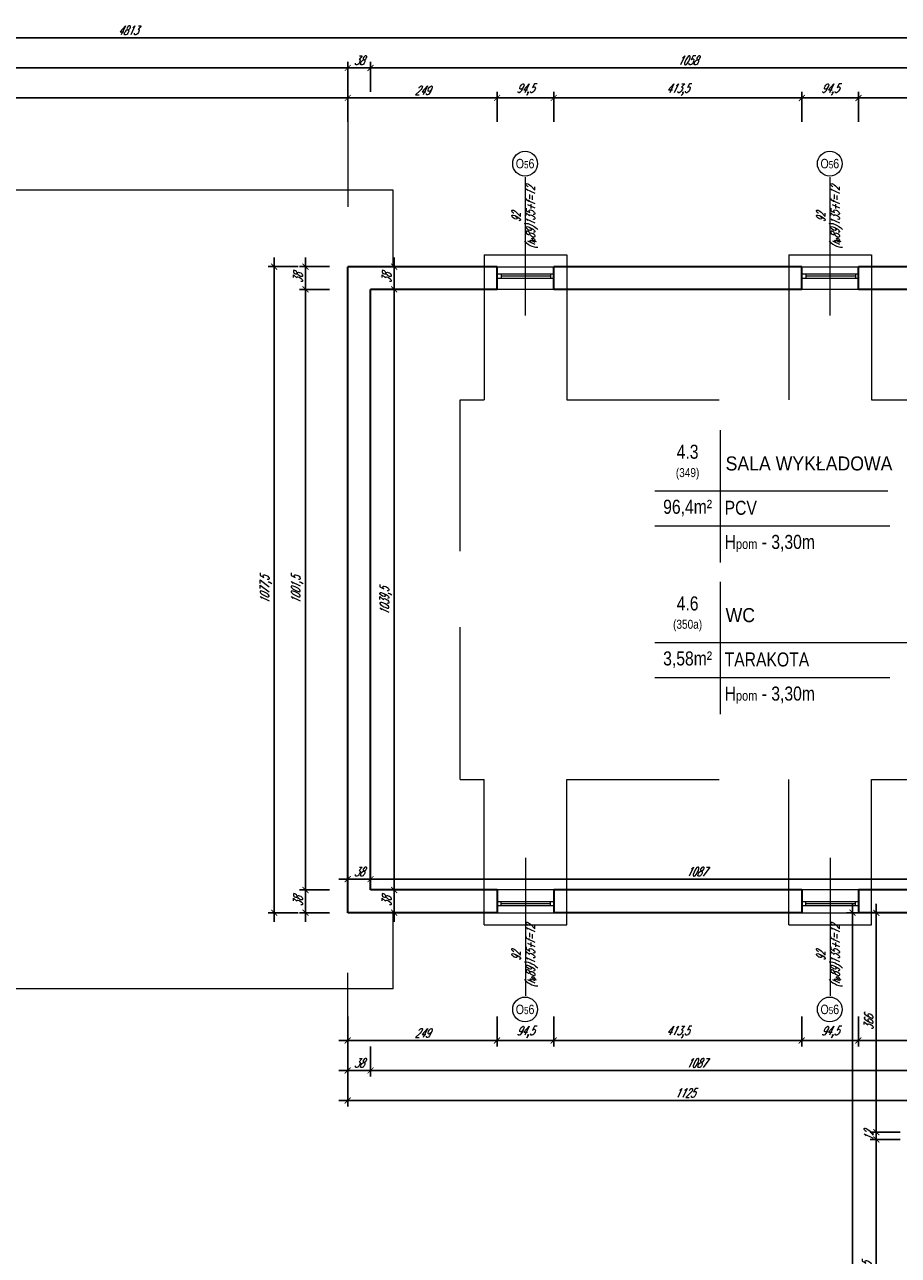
# Model space of a CAD drawing. Header units: millimetres. Extents: x 402 to 79005, y -7782 to 89952.
# Tile 17 of 256: x 25107 to 26564, y 8772 to 10825. Entities that reach past the tile are written whole.
import ezdxf

# ---------------------------------------------------------------- set-up
doc = ezdxf.new("R2010")
doc.units = ezdxf.units.MM
doc.header["$LTSCALE"] = 10
doc.linetypes.add('DASHED', pattern=[19.05, 12.7, -6.35])
doc.layers.get('0').update_dxf_attribs({"lineweight": 0})
doc.layers.get('Defpoints').update_dxf_attribs({"color": 253})
for name, color, linetype, lineweight in [('01_ściany', 253, 'Continuous', 35), ('03-01_okna', 253, 'Continuous', 15), ('04-1_widok', 253, 'Continuous', 5), ('04-2_nad', 253, 'DASHED', 5), ('05-01_wymiary', 253, 'Continuous', 5), ('05-03_opis', 253, 'Continuous', 5)]:
    doc.layers.add(name, color=color, linetype=linetype, lineweight=lineweight)
doc.styles.add('ariel', font='ARIAL.TTF', dxfattribs={"width": 0.8})
doc.styles.add('ariel_wym', font='simplex.shx', dxfattribs={"width": 0.65, "oblique": 25})
doc.dimstyles.new('ariel 50', dxfattribs={"dimtxt": 15, "dimasz": 10, "dimexe": 10, "dimexo": 0, "dimgap": 5, "dimtad": 1, "dimdec": 1, "dimrnd": 0.5, "dimtxsty": 'ariel_wym', "dimblk": 'ARCHTICK', "dimcen": 2.5, "dimdle": 15, "dimazin": 0, "dimtfac": 1, "dimtdec": 1, "dimtix": 1, "dimtmove": 0, "dimatfit": 3, "dimldrblk": 'DOT', "dimfxl": 0, "dimarcsym": 0})
doc.dimstyles.new('ariel 50 wnętrze', dxfattribs={"dimtxt": 15, "dimasz": 10, "dimexe": 10, "dimexo": 0, "dimgap": 5, "dimtad": 1, "dimdec": 1, "dimrnd": 0.5, "dimtxsty": 'ariel_wym', "dimblk": 'ARCHTICK', "dimcen": 2.5, "dimdle": 15, "dimazin": 0, "dimtfac": 1, "dimtdec": 1, "dimtix": 1, "dimtmove": 0, "dimatfit": 3, "dimldrblk": 'DOT', "dimfxl": 0, "dimarcsym": 0})

# ---------------------------------------------------------------- blocks, each defined once
blk = doc.blocks.new('_ArchTick')
at = {"color": 0, "linetype": 'ByBlock', "const_width": 0.15}
blk.add_lwpolyline([(-0.5, -0.5), (0.5, 0.5)], dxfattribs=at)
blk = doc.blocks.new('*D3431')
at = {"layer": '05-01_wymiary', "color": 0, "lineweight": -2}
for p, q in [((24134.2, 10702.9), (25661.2, 10702.9)), ((24149.2, 10662.9), (24149.2, 10712.9)), ((25646.2, 10662.9), (25646.2, 10712.9))]:
    blk.add_line(p, q, dxfattribs=at)
at = {"layer": 'Defpoints', "color": 0, "lineweight": 0}
for p in [(25646.2, 10702.9), (24149.2, 10421.5), (25646.2, 10421.5)]:
    blk.add_point(p, dxfattribs=at)
at = {"layer": '05-01_wymiary', "color": 0, "lineweight": -2, "xscale": 10, "yscale": 10, "zscale": 10, "rotation": 180}
blk.add_blockref('_ArchTick', (24149.2, 10702.9), dxfattribs=at)
at = {"layer": '05-01_wymiary', "color": 0, "lineweight": -2, "xscale": 10, "yscale": 10, "zscale": 10}
blk.add_blockref('_ArchTick', (25646.2, 10702.9), dxfattribs=at)
at = {"layer": '05-01_wymiary', "color": 0, "insert": (24897.7, 10715.4), "char_height": 15, "attachment_point": 5, "style": 'ariel_wym'}
blk.add_mtext('1497', dxfattribs=at)
blk = doc.blocks.new('_Dot')
at = {"color": 0, "linetype": 'ByBlock', "lineweight": -2}
blk.add_line((-0.5, 0), (-1, 0), dxfattribs=at)
at = {"color": 0, "linetype": 'ByBlock', "const_width": 0.5}
blk.add_lwpolyline([(-0.25, 0, 1), (0.25, 0, 1)], format="xyb", close=True, dxfattribs=at)
blk = doc.blocks.new('*D3432')
at = {"layer": '05-01_wymiary', "color": 0, "lineweight": -2}
for p, q in [((25631.2, 10702.9), (25910.2, 10702.9)), ((25646.2, 10662.9), (25646.2, 10712.9)), ((25895.2, 10662.9), (25895.2, 10712.9))]:
    blk.add_line(p, q, dxfattribs=at)
at = {"layer": 'Defpoints', "color": 0, "lineweight": 0}
for p in [(25895.2, 10702.9), (25646.2, 10421.5), (25895.2, 10383.5)]:
    blk.add_point(p, dxfattribs=at)
at = {"layer": '05-01_wymiary', "color": 0, "lineweight": -2, "xscale": 10, "yscale": 10, "zscale": 10, "rotation": 180}
blk.add_blockref('_ArchTick', (25646.2, 10702.9), dxfattribs=at)
at = {"layer": '05-01_wymiary', "color": 0, "lineweight": -2, "xscale": 10, "yscale": 10, "zscale": 10}
blk.add_blockref('_ArchTick', (25895.2, 10702.9), dxfattribs=at)
at = {"layer": '05-01_wymiary', "color": 0, "insert": (25770.7, 10715.4), "char_height": 15, "attachment_point": 5, "style": 'ariel_wym'}
blk.add_mtext('249', dxfattribs=at)
blk = doc.blocks.new('*D3433')
at = {"layer": '05-01_wymiary', "color": 0, "lineweight": -2}
for p, q in [((25880.2, 10702.9), (26004.7, 10702.9)), ((25895.2, 10662.9), (25895.2, 10712.9)), ((25989.7, 10662.9), (25989.7, 10712.9))]:
    blk.add_line(p, q, dxfattribs=at)
at = {"layer": 'Defpoints', "color": 0, "lineweight": 0}
for p in [(25989.7, 10702.9), (25895.2, 10383.5), (25989.7, 10383.5)]:
    blk.add_point(p, dxfattribs=at)
at = {"layer": '05-01_wymiary', "color": 0, "lineweight": -2, "xscale": 10, "yscale": 10, "zscale": 10, "rotation": 180}
blk.add_blockref('_ArchTick', (25895.2, 10702.9), dxfattribs=at)
at = {"layer": '05-01_wymiary', "color": 0, "lineweight": -2, "xscale": 10, "yscale": 10, "zscale": 10}
blk.add_blockref('_ArchTick', (25989.7, 10702.9), dxfattribs=at)
at = {"layer": '05-01_wymiary', "color": 0, "insert": (25942.5, 10716.8), "char_height": 15, "attachment_point": 5, "style": 'ariel_wym'}
blk.add_mtext('94,5', dxfattribs=at)
blk = doc.blocks.new('*D3434')
at = {"layer": '05-01_wymiary', "color": 0, "lineweight": -2}
for p, q in [((25974.7, 10702.9), (26418.3, 10702.9)), ((25989.7, 10662.9), (25989.7, 10712.9)), ((26403.3, 10662.9), (26403.3, 10712.9))]:
    blk.add_line(p, q, dxfattribs=at)
at = {"layer": 'Defpoints', "color": 0, "lineweight": 0}
for p in [(26403.3, 10702.9), (25989.7, 10383.5), (26403.3, 10383.5)]:
    blk.add_point(p, dxfattribs=at)
at = {"layer": '05-01_wymiary', "color": 0, "lineweight": -2, "xscale": 10, "yscale": 10, "zscale": 10, "rotation": 180}
blk.add_blockref('_ArchTick', (25989.7, 10702.9), dxfattribs=at)
at = {"layer": '05-01_wymiary', "color": 0, "lineweight": -2, "xscale": 10, "yscale": 10, "zscale": 10}
blk.add_blockref('_ArchTick', (26403.3, 10702.9), dxfattribs=at)
at = {"layer": '05-01_wymiary', "color": 0, "insert": (26196.5, 10716.8), "char_height": 15, "attachment_point": 5, "style": 'ariel_wym'}
blk.add_mtext('413,5', dxfattribs=at)
blk = doc.blocks.new('*D3435')
at = {"layer": '05-01_wymiary', "color": 0, "lineweight": -2}
for p, q in [((26388.3, 10702.9), (26512.8, 10702.9)), ((26403.3, 10662.9), (26403.3, 10712.9)), ((26497.8, 10662.9), (26497.8, 10712.9))]:
    blk.add_line(p, q, dxfattribs=at)
at = {"layer": 'Defpoints', "color": 0, "lineweight": 0}
for p in [(26497.8, 10702.9), (26403.3, 10383.5), (26497.8, 10383.5)]:
    blk.add_point(p, dxfattribs=at)
at = {"layer": '05-01_wymiary', "color": 0, "lineweight": -2, "xscale": 10, "yscale": 10, "zscale": 10, "rotation": 180}
blk.add_blockref('_ArchTick', (26403.3, 10702.9), dxfattribs=at)
at = {"layer": '05-01_wymiary', "color": 0, "lineweight": -2, "xscale": 10, "yscale": 10, "zscale": 10}
blk.add_blockref('_ArchTick', (26497.8, 10702.9), dxfattribs=at)
at = {"layer": '05-01_wymiary', "color": 0, "insert": (26450.5, 10716.8), "char_height": 15, "attachment_point": 5, "style": 'ariel_wym'}
blk.add_mtext('94,5', dxfattribs=at)
blk = doc.blocks.new('*D3436')
at = {"layer": '05-01_wymiary', "color": 0, "lineweight": -2}
for p, q in [((26482.8, 10702.9), (26979.6, 10702.9)), ((26497.8, 10662.9), (26497.8, 10712.9)), ((26964.6, 10662.9), (26964.6, 10712.9))]:
    blk.add_line(p, q, dxfattribs=at)
at = {"layer": 'Defpoints', "color": 0, "lineweight": 0}
for p in [(26964.6, 10702.9), (26497.8, 10383.5), (26964.6, 10383.5)]:
    blk.add_point(p, dxfattribs=at)
at = {"layer": '05-01_wymiary', "color": 0, "lineweight": -2, "xscale": 10, "yscale": 10, "zscale": 10, "rotation": 180}
blk.add_blockref('_ArchTick', (26497.8, 10702.9), dxfattribs=at)
at = {"layer": '05-01_wymiary', "color": 0, "lineweight": -2, "xscale": 10, "yscale": 10, "zscale": 10}
blk.add_blockref('_ArchTick', (26964.6, 10702.9), dxfattribs=at)
at = {"layer": '05-01_wymiary', "color": 0, "insert": (26731.2, 10715.4), "char_height": 15, "attachment_point": 5, "style": 'ariel_wym'}
blk.add_mtext('467', dxfattribs=at)
blk = doc.blocks.new('*D3448')
at = {"layer": '05-01_wymiary', "color": 0, "lineweight": -2}
for p, q in [((25684.2, 10712.9), (25684.2, 10762.9)), ((26742.2, 10712.9), (26742.2, 10762.9)), ((26757.2, 10752.9), (25669.2, 10752.9))]:
    blk.add_line(p, q, dxfattribs=at)
at = {"layer": 'Defpoints', "color": 0, "lineweight": 0}
for p in [(25684.2, 10752.9), (25684.2, 10383.5), (26742.2, 10383.5)]:
    blk.add_point(p, dxfattribs=at)
at = {"layer": '05-01_wymiary', "color": 0, "lineweight": -2, "xscale": 10, "yscale": 10, "zscale": 10, "rotation": 180}
blk.add_blockref('_ArchTick', (25684.2, 10752.9), dxfattribs=at)
at = {"layer": '05-01_wymiary', "color": 0, "lineweight": -2, "xscale": 10, "yscale": 10, "zscale": 10}
blk.add_blockref('_ArchTick', (26742.2, 10752.9), dxfattribs=at)
at = {"layer": '05-01_wymiary', "color": 0, "insert": (26213.2, 10765.4), "char_height": 15, "attachment_point": 5, "style": 'ariel_wym'}
blk.add_mtext('1058', dxfattribs=at)
blk = doc.blocks.new('*D3449')
at = {"layer": '05-01_wymiary', "color": 0, "lineweight": -2}
for p, q in [((25646.2, 10712.9), (25646.2, 10762.9)), ((25684.2, 10712.9), (25684.2, 10762.9)), ((25699.2, 10752.9), (25631.2, 10752.9))]:
    blk.add_line(p, q, dxfattribs=at)
at = {"layer": 'Defpoints', "color": 0, "lineweight": 0}
for p in [(25646.2, 10752.9), (25646.2, 10421.5), (25684.2, 10383.5)]:
    blk.add_point(p, dxfattribs=at)
at = {"layer": '05-01_wymiary', "color": 0, "lineweight": -2, "xscale": 10, "yscale": 10, "zscale": 10, "rotation": 180}
blk.add_blockref('_ArchTick', (25646.2, 10752.9), dxfattribs=at)
at = {"layer": '05-01_wymiary', "color": 0, "lineweight": -2, "xscale": 10, "yscale": 10, "zscale": 10}
blk.add_blockref('_ArchTick', (25684.2, 10752.9), dxfattribs=at)
at = {"layer": '05-01_wymiary', "color": 0, "insert": (25665.2, 10765.4), "char_height": 15, "attachment_point": 5, "style": 'ariel_wym'}
blk.add_mtext('38', dxfattribs=at)
blk = doc.blocks.new('*D3450')
at = {"layer": '05-01_wymiary', "color": 0, "lineweight": -2}
for p, q in [((24149.2, 10712.9), (24149.2, 10762.9)), ((25646.2, 10712.9), (25646.2, 10762.9)), ((25661.2, 10752.9), (24134.2, 10752.9))]:
    blk.add_line(p, q, dxfattribs=at)
at = {"layer": 'Defpoints', "color": 0, "lineweight": 0}
for p in [(24149.2, 10752.9), (24149.2, 10421.5), (25646.2, 10421.5)]:
    blk.add_point(p, dxfattribs=at)
at = {"layer": '05-01_wymiary', "color": 0, "lineweight": -2, "xscale": 10, "yscale": 10, "zscale": 10, "rotation": 180}
blk.add_blockref('_ArchTick', (24149.2, 10752.9), dxfattribs=at)
at = {"layer": '05-01_wymiary', "color": 0, "lineweight": -2, "xscale": 10, "yscale": 10, "zscale": 10}
blk.add_blockref('_ArchTick', (25646.2, 10752.9), dxfattribs=at)
at = {"layer": '05-01_wymiary', "color": 0, "insert": (24897.7, 10765.4), "char_height": 15, "attachment_point": 5, "style": 'ariel_wym'}
blk.add_mtext('1497', dxfattribs=at)
blk = doc.blocks.new('*D3453')
at = {"layer": '05-01_wymiary', "color": 0, "lineweight": -2}
for p, q in [((22858.3, 10802.9), (27701.2, 10802.9)), ((22873.3, 10762.9), (22873.3, 10812.9)), ((27686.2, 10762.9), (27686.2, 10812.9))]:
    blk.add_line(p, q, dxfattribs=at)
at = {"layer": 'Defpoints', "color": 0, "lineweight": 0}
for p in [(27686.2, 10802.9), (22873.3, 10421.5), (27686.2, 10383.5)]:
    blk.add_point(p, dxfattribs=at)
at = {"layer": '05-01_wymiary', "color": 0, "lineweight": -2, "xscale": 10, "yscale": 10, "zscale": 10, "rotation": 180}
blk.add_blockref('_ArchTick', (22873.3, 10802.9), dxfattribs=at)
at = {"layer": '05-01_wymiary', "color": 0, "lineweight": -2, "xscale": 10, "yscale": 10, "zscale": 10}
blk.add_blockref('_ArchTick', (27686.2, 10802.9), dxfattribs=at)
at = {"layer": '05-01_wymiary', "color": 0, "insert": (25279.7, 10815.4), "char_height": 15, "attachment_point": 5, "style": 'ariel_wym'}
blk.add_mtext('4813', dxfattribs=at)
blk = doc.blocks.new('*D3458')
at = {"layer": '05-01_wymiary', "color": 0, "lineweight": -2}
for p, q in [((25575.8, 10368.5), (25575.8, 10436.5)), ((25615.8, 10421.5), (25565.8, 10421.5)), ((25615.8, 10383.5), (25565.8, 10383.5))]:
    blk.add_line(p, q, dxfattribs=at)
at = {"layer": 'Defpoints', "color": 0, "lineweight": 0}
for p in [(25575.8, 10421.5), (25646.2, 10421.5), (25706.2, 10383.5)]:
    blk.add_point(p, dxfattribs=at)
at = {"layer": '05-01_wymiary', "color": 0, "lineweight": -2, "xscale": 10, "yscale": 10, "zscale": 10}
for p, rotation in [((25575.8, 10421.5), 90), ((25575.8, 10383.5), 270)]:
    blk.add_blockref('_ArchTick', p, dxfattribs=dict(at, rotation=rotation))
at = {"layer": '05-01_wymiary', "color": 0, "insert": (25563.3, 10402.5), "char_height": 15, "attachment_point": 5, "rotation": 90, "style": 'ariel_wym'}
blk.add_mtext('38', dxfattribs=at)
blk = doc.blocks.new('*D3459')
at = {"layer": '05-01_wymiary', "color": 0, "lineweight": -2}
for p, q in [((25575.8, 10398.5), (25575.8, 9366.9)), ((25615.8, 10383.5), (25565.8, 10383.5)), ((25615.8, 9381.9), (25565.8, 9381.9))]:
    blk.add_line(p, q, dxfattribs=at)
at = {"layer": 'Defpoints', "color": 0, "lineweight": 0}
for p in [(25684.2, 10383.5), (25575.8, 9381.9), (25684.2, 9381.9)]:
    blk.add_point(p, dxfattribs=at)
at = {"layer": '05-01_wymiary', "color": 0, "lineweight": -2, "xscale": 10, "yscale": 10, "zscale": 10}
for p, rotation in [((25575.8, 10383.5), 90), ((25575.8, 9381.9), 270)]:
    blk.add_blockref('_ArchTick', p, dxfattribs=dict(at, rotation=rotation))
at = {"layer": '05-01_wymiary', "color": 0, "insert": (25561.9, 9882.7), "char_height": 15, "attachment_point": 5, "rotation": 90, "style": 'ariel_wym'}
blk.add_mtext('1001,5', dxfattribs=at)
blk = doc.blocks.new('*D3460')
at = {"layer": '05-01_wymiary', "color": 0, "lineweight": -2}
for p, q in [((25615.8, 9381.9), (25565.8, 9381.9)), ((25575.8, 9396.9), (25575.8, 9328.9)), ((25615.8, 9343.9), (25565.8, 9343.9))]:
    blk.add_line(p, q, dxfattribs=at)
at = {"layer": 'Defpoints', "color": 0, "lineweight": 0}
for p in [(25684.2, 9381.9), (25575.8, 9343.9), (25646.2, 9343.9)]:
    blk.add_point(p, dxfattribs=at)
at = {"layer": '05-01_wymiary', "color": 0, "lineweight": -2, "xscale": 10, "yscale": 10, "zscale": 10}
for p, rotation in [((25575.8, 9381.9), 90), ((25575.8, 9343.9), 270)]:
    blk.add_blockref('_ArchTick', p, dxfattribs=dict(at, rotation=rotation))
at = {"layer": '05-01_wymiary', "color": 0, "insert": (25563.3, 9362.9), "char_height": 15, "attachment_point": 5, "rotation": 90, "style": 'ariel_wym'}
blk.add_mtext('38', dxfattribs=at)
blk = doc.blocks.new('*D3461')
at = {"layer": '05-01_wymiary', "color": 0, "lineweight": -2}
for p, q in [((25523.7, 10436.5), (25523.7, 9328.9)), ((25563.7, 10421.5), (25513.7, 10421.5)), ((25563.7, 9343.9), (25513.7, 9343.9))]:
    blk.add_line(p, q, dxfattribs=at)
at = {"layer": 'Defpoints', "color": 0, "lineweight": 0}
for p in [(25646.2, 10421.5), (25523.7, 9343.9), (25646.2, 9343.9)]:
    blk.add_point(p, dxfattribs=at)
at = {"layer": '05-01_wymiary', "color": 0, "lineweight": -2, "xscale": 10, "yscale": 10, "zscale": 10}
for p, rotation in [((25523.7, 10421.5), 90), ((25523.7, 9343.9), 270)]:
    blk.add_blockref('_ArchTick', p, dxfattribs=dict(at, rotation=rotation))
at = {"layer": '05-01_wymiary', "color": 0, "insert": (25509.8, 9882.7), "char_height": 15, "attachment_point": 5, "rotation": 90, "style": 'ariel_wym'}
blk.add_mtext('1077,5', dxfattribs=at)
blk = doc.blocks.new('*D3480')
at = {"layer": '05-01_wymiary', "color": 0, "lineweight": -2}
for p, q in [((26497.8, 9170.8), (26497.8, 9120.8)), ((26771.2, 9170.8), (26771.2, 9120.8)), ((26786.2, 9130.8), (26482.8, 9130.8))]:
    blk.add_line(p, q, dxfattribs=at)
at = {"layer": 'Defpoints', "color": 0, "lineweight": 0}
for p in [(26497.8, 9381.9), (26771.2, 9343.9), (26497.8, 9130.8)]:
    blk.add_point(p, dxfattribs=at)
at = {"layer": '05-01_wymiary', "color": 0, "lineweight": -2, "xscale": 10, "yscale": 10, "zscale": 10, "rotation": 180}
blk.add_blockref('_ArchTick', (26497.8, 9130.8), dxfattribs=at)
at = {"layer": '05-01_wymiary', "color": 0, "lineweight": -2, "xscale": 10, "yscale": 10, "zscale": 10}
blk.add_blockref('_ArchTick', (26771.2, 9130.8), dxfattribs=at)
at = {"layer": '05-01_wymiary', "color": 0, "insert": (26634.5, 9144.7), "char_height": 15, "attachment_point": 5, "style": 'ariel_wym'}
blk.add_mtext('273,5', dxfattribs=at)
blk = doc.blocks.new('*D3481')
at = {"layer": '05-01_wymiary', "color": 0, "lineweight": -2}
for p, q in [((26403.3, 9170.8), (26403.3, 9120.8)), ((26497.8, 9170.8), (26497.8, 9120.8)), ((26512.8, 9130.8), (26388.3, 9130.8))]:
    blk.add_line(p, q, dxfattribs=at)
at = {"layer": 'Defpoints', "color": 0, "lineweight": 0}
for p in [(26403.3, 9381.9), (26497.8, 9381.9), (26403.3, 9130.8)]:
    blk.add_point(p, dxfattribs=at)
at = {"layer": '05-01_wymiary', "color": 0, "lineweight": -2, "xscale": 10, "yscale": 10, "zscale": 10, "rotation": 180}
blk.add_blockref('_ArchTick', (26403.3, 9130.8), dxfattribs=at)
at = {"layer": '05-01_wymiary', "color": 0, "lineweight": -2, "xscale": 10, "yscale": 10, "zscale": 10}
blk.add_blockref('_ArchTick', (26497.8, 9130.8), dxfattribs=at)
at = {"layer": '05-01_wymiary', "color": 0, "insert": (26450.5, 9144.7), "char_height": 15, "attachment_point": 5, "style": 'ariel_wym'}
blk.add_mtext('94,5', dxfattribs=at)
blk = doc.blocks.new('*D3482')
at = {"layer": '05-01_wymiary', "color": 0, "lineweight": -2}
for p, q in [((25989.7, 9170.8), (25989.7, 9120.8)), ((26403.3, 9170.8), (26403.3, 9120.8)), ((26418.3, 9130.8), (25974.7, 9130.8))]:
    blk.add_line(p, q, dxfattribs=at)
at = {"layer": 'Defpoints', "color": 0, "lineweight": 0}
for p in [(25989.7, 9381.9), (26403.3, 9381.9), (25989.7, 9130.8)]:
    blk.add_point(p, dxfattribs=at)
at = {"layer": '05-01_wymiary', "color": 0, "lineweight": -2, "xscale": 10, "yscale": 10, "zscale": 10, "rotation": 180}
blk.add_blockref('_ArchTick', (25989.7, 9130.8), dxfattribs=at)
at = {"layer": '05-01_wymiary', "color": 0, "lineweight": -2, "xscale": 10, "yscale": 10, "zscale": 10}
blk.add_blockref('_ArchTick', (26403.3, 9130.8), dxfattribs=at)
at = {"layer": '05-01_wymiary', "color": 0, "insert": (26196.5, 9144.7), "char_height": 15, "attachment_point": 5, "style": 'ariel_wym'}
blk.add_mtext('413,5', dxfattribs=at)
blk = doc.blocks.new('*D3483')
at = {"layer": '05-01_wymiary', "color": 0, "lineweight": -2}
for p, q in [((25895.2, 9170.8), (25895.2, 9120.8)), ((25989.7, 9170.8), (25989.7, 9120.8)), ((26004.7, 9130.8), (25880.2, 9130.8))]:
    blk.add_line(p, q, dxfattribs=at)
at = {"layer": 'Defpoints', "color": 0, "lineweight": 0}
for p in [(25895.2, 9381.9), (25989.7, 9381.9), (25895.2, 9130.8)]:
    blk.add_point(p, dxfattribs=at)
at = {"layer": '05-01_wymiary', "color": 0, "lineweight": -2, "xscale": 10, "yscale": 10, "zscale": 10, "rotation": 180}
blk.add_blockref('_ArchTick', (25895.2, 9130.8), dxfattribs=at)
at = {"layer": '05-01_wymiary', "color": 0, "lineweight": -2, "xscale": 10, "yscale": 10, "zscale": 10}
blk.add_blockref('_ArchTick', (25989.7, 9130.8), dxfattribs=at)
at = {"layer": '05-01_wymiary', "color": 0, "insert": (25942.5, 9144.7), "char_height": 15, "attachment_point": 5, "style": 'ariel_wym'}
blk.add_mtext('94,5', dxfattribs=at)
blk = doc.blocks.new('*D3484')
at = {"layer": '05-01_wymiary', "color": 0, "lineweight": -2}
for p, q in [((25646.2, 9170.8), (25646.2, 9120.8)), ((25895.2, 9170.8), (25895.2, 9120.8)), ((25910.2, 9130.8), (25631.2, 9130.8))]:
    blk.add_line(p, q, dxfattribs=at)
at = {"layer": 'Defpoints', "color": 0, "lineweight": 0}
for p in [(25895.2, 9381.9), (25646.2, 9343.9), (25646.2, 9130.8)]:
    blk.add_point(p, dxfattribs=at)
at = {"layer": '05-01_wymiary', "color": 0, "lineweight": -2, "xscale": 10, "yscale": 10, "zscale": 10, "rotation": 180}
blk.add_blockref('_ArchTick', (25646.2, 9130.8), dxfattribs=at)
at = {"layer": '05-01_wymiary', "color": 0, "lineweight": -2, "xscale": 10, "yscale": 10, "zscale": 10}
blk.add_blockref('_ArchTick', (25895.2, 9130.8), dxfattribs=at)
at = {"layer": '05-01_wymiary', "color": 0, "insert": (25770.7, 9143.3), "char_height": 15, "attachment_point": 5, "style": 'ariel_wym'}
blk.add_mtext('249', dxfattribs=at)
blk = doc.blocks.new('*D3485')
at = {"layer": '05-01_wymiary', "color": 0, "lineweight": -2}
for p, q in [((25646.2, 9120.8), (25646.2, 9070.8)), ((25684.2, 9120.8), (25684.2, 9070.8)), ((25631.2, 9080.8), (25699.2, 9080.8))]:
    blk.add_line(p, q, dxfattribs=at)
at = {"layer": 'Defpoints', "color": 0, "lineweight": 0}
for p in [(25684.2, 9381.9), (25646.2, 9343.9), (25684.2, 9080.8)]:
    blk.add_point(p, dxfattribs=at)
at = {"layer": '05-01_wymiary', "color": 0, "lineweight": -2, "xscale": 10, "yscale": 10, "zscale": 10, "rotation": 180}
blk.add_blockref('_ArchTick', (25646.2, 9080.8), dxfattribs=at)
at = {"layer": '05-01_wymiary', "color": 0, "lineweight": -2, "xscale": 10, "yscale": 10, "zscale": 10}
blk.add_blockref('_ArchTick', (25684.2, 9080.8), dxfattribs=at)
at = {"layer": '05-01_wymiary', "color": 0, "insert": (25665.2, 9093.3), "char_height": 15, "attachment_point": 5, "style": 'ariel_wym'}
blk.add_mtext('38', dxfattribs=at)
blk = doc.blocks.new('*D3486')
at = {"layer": '05-01_wymiary', "color": 0, "lineweight": -2}
for p, q in [((25684.2, 9120.8), (25684.2, 9070.8)), ((26771.2, 9120.8), (26771.2, 9070.8)), ((25669.2, 9080.8), (26786.2, 9080.8))]:
    blk.add_line(p, q, dxfattribs=at)
at = {"layer": 'Defpoints', "color": 0, "lineweight": 0}
for p in [(25684.2, 9381.9), (26771.2, 9381.9), (26771.2, 9080.8)]:
    blk.add_point(p, dxfattribs=at)
at = {"layer": '05-01_wymiary', "color": 0, "lineweight": -2, "xscale": 10, "yscale": 10, "zscale": 10, "rotation": 180}
blk.add_blockref('_ArchTick', (25684.2, 9080.8), dxfattribs=at)
at = {"layer": '05-01_wymiary', "color": 0, "lineweight": -2, "xscale": 10, "yscale": 10, "zscale": 10}
blk.add_blockref('_ArchTick', (26771.2, 9080.8), dxfattribs=at)
at = {"layer": '05-01_wymiary', "color": 0, "insert": (26227.7, 9093.3), "char_height": 15, "attachment_point": 5, "style": 'ariel_wym'}
blk.add_mtext('1087', dxfattribs=at)
blk = doc.blocks.new('*D3487')
at = {"layer": '05-01_wymiary', "color": 0, "lineweight": -2}
for p, q in [((25646.2, 9070.8), (25646.2, 9020.8)), ((26771.2, 9070.8), (26771.2, 9020.8)), ((25631.2, 9030.8), (26786.2, 9030.8))]:
    blk.add_line(p, q, dxfattribs=at)
at = {"layer": 'Defpoints', "color": 0, "lineweight": 0}
for p in [(26771.2, 9381.9), (25646.2, 9343.9), (26771.2, 9030.8)]:
    blk.add_point(p, dxfattribs=at)
at = {"layer": '05-01_wymiary', "color": 0, "lineweight": -2, "xscale": 10, "yscale": 10, "zscale": 10, "rotation": 180}
blk.add_blockref('_ArchTick', (25646.2, 9030.8), dxfattribs=at)
at = {"layer": '05-01_wymiary', "color": 0, "lineweight": -2, "xscale": 10, "yscale": 10, "zscale": 10}
blk.add_blockref('_ArchTick', (26771.2, 9030.8), dxfattribs=at)
at = {"layer": '05-01_wymiary', "color": 0, "insert": (26208.7, 9043.3), "char_height": 15, "attachment_point": 5, "style": 'ariel_wym'}
blk.add_mtext('1125', dxfattribs=at)
blk = doc.blocks.new('*D3519')
at = {"layer": '05-01_wymiary', "color": 0, "lineweight": -2}
for p, q in [((26527.6, 8505.5), (26527.6, 8980.9)), ((26567.6, 8965.9), (26517.6, 8965.9)), ((26567.6, 8520.5), (26517.6, 8520.5))]:
    blk.add_line(p, q, dxfattribs=at)
at = {"layer": 'Defpoints', "color": 0, "lineweight": 0}
for p in [(26527.6, 8965.9), (26809.2, 8965.9), (26809.2, 8520.5)]:
    blk.add_point(p, dxfattribs=at)
at = {"layer": '05-01_wymiary', "color": 0, "lineweight": -2, "xscale": 10, "yscale": 10, "zscale": 10}
for p, rotation in [((26527.6, 8965.9), 90), ((26527.6, 8520.5), 270)]:
    blk.add_blockref('_ArchTick', p, dxfattribs=dict(at, rotation=rotation))
at = {"layer": '05-01_wymiary', "color": 0, "insert": (26513.6, 8743.2), "char_height": 15, "attachment_point": 5, "rotation": 90, "style": 'ariel_wym'}
blk.add_mtext('445,5', dxfattribs=at)
blk = doc.blocks.new('*D3520')
at = {"layer": '05-01_wymiary', "color": 0, "lineweight": -2}
for p, q in [((26567.6, 8977.9), (26517.6, 8977.9)), ((26527.6, 8977.9), (26527.6, 8987.9)), ((26527.6, 8965.9), (26527.6, 8977.9)), ((26567.6, 8965.9), (26517.6, 8965.9)), ((26527.6, 8965.9), (26527.6, 8955.9))]:
    blk.add_line(p, q, dxfattribs=at)
at = {"layer": 'Defpoints', "color": 0, "lineweight": 0}
for p in [(26527.6, 8977.9), (26809.2, 8977.9), (26809.2, 8965.9)]:
    blk.add_point(p, dxfattribs=at)
at = {"layer": '05-01_wymiary', "color": 0, "lineweight": -2, "xscale": 10, "yscale": 10, "zscale": 10}
for p, rotation in [((26527.6, 8977.9), 270), ((26527.6, 8965.9), 90)]:
    blk.add_blockref('_ArchTick', p, dxfattribs=dict(at, rotation=rotation))
at = {"layer": '05-01_wymiary', "color": 0, "insert": (26515.1, 8971.9), "char_height": 15, "attachment_point": 5, "rotation": 90, "style": 'ariel_wym'}
blk.add_mtext('12', dxfattribs=at)
blk = doc.blocks.new('*D3521')
at = {"layer": '05-01_wymiary', "color": 0, "lineweight": -2}
for p, q in [((26567.6, 9343.9), (26517.6, 9343.9)), ((26527.6, 8962.9), (26527.6, 9358.9)), ((26567.6, 8977.9), (26517.6, 8977.9))]:
    blk.add_line(p, q, dxfattribs=at)
at = {"layer": 'Defpoints', "color": 0, "lineweight": 0}
for p in [(26527.6, 9343.9), (26771.2, 9343.9), (26809.2, 8977.9)]:
    blk.add_point(p, dxfattribs=at)
at = {"layer": '05-01_wymiary', "color": 0, "lineweight": -2, "xscale": 10, "yscale": 10, "zscale": 10}
for p, rotation in [((26527.6, 9343.9), 90), ((26527.6, 8977.9), 270)]:
    blk.add_blockref('_ArchTick', p, dxfattribs=dict(at, rotation=rotation))
at = {"layer": '05-01_wymiary', "color": 0, "insert": (26515.1, 9160.9), "char_height": 15, "attachment_point": 5, "rotation": 90, "style": 'ariel_wym'}
blk.add_mtext('366', dxfattribs=at)
blk = doc.blocks.new('*D3522')
at = {"layer": '05-01_wymiary', "color": 0, "lineweight": -2}
for p, q in [((26528, 9343.9), (26478, 9343.9)), ((26488, 9358.9), (26488, 7605.9)), ((26528, 7620.9), (26478, 7620.9))]:
    blk.add_line(p, q, dxfattribs=at)
at = {"layer": 'Defpoints', "color": 0, "lineweight": 0}
for p in [(26771.2, 9343.9), (26488, 7620.9), (26771.2, 7620.9)]:
    blk.add_point(p, dxfattribs=at)
at = {"layer": '05-01_wymiary', "color": 0, "lineweight": -2, "xscale": 10, "yscale": 10, "zscale": 10}
for p, rotation in [((26488, 9343.9), 90), ((26488, 7620.9), 270)]:
    blk.add_blockref('_ArchTick', p, dxfattribs=dict(at, rotation=rotation))
at = {"layer": '05-01_wymiary', "color": 0, "insert": (26475.5, 8482.4), "char_height": 15, "attachment_point": 5, "rotation": 90, "style": 'ariel_wym'}
blk.add_mtext('1723', dxfattribs=at)
blk = doc.blocks.new('*D3659')
at = {"layer": '05-01_wymiary', "color": 0, "lineweight": -2}
for p, q in [((25684.2, 9389.9), (25684.2, 9409.9)), ((26771.2, 9389.9), (26771.2, 9409.9)), ((26786.2, 9399.9), (25669.2, 9399.9))]:
    blk.add_line(p, q, dxfattribs=at)
at = {"layer": 'Defpoints', "color": 0, "lineweight": 0}
for p in [(25684.2, 9399.9), (25684.2, 9381.9), (26771.2, 9381.9)]:
    blk.add_point(p, dxfattribs=at)
at = {"layer": '05-01_wymiary', "color": 0, "lineweight": -2, "xscale": 10, "yscale": 10, "zscale": 10, "rotation": 180}
blk.add_blockref('_ArchTick', (25684.2, 9399.9), dxfattribs=at)
at = {"layer": '05-01_wymiary', "color": 0, "lineweight": -2, "xscale": 10, "yscale": 10, "zscale": 10}
blk.add_blockref('_ArchTick', (26771.2, 9399.9), dxfattribs=at)
at = {"layer": '05-01_wymiary', "color": 0, "insert": (26227.7, 9412.4), "char_height": 15, "attachment_point": 5, "style": 'ariel_wym'}
blk.add_mtext('1087', dxfattribs=at)
blk = doc.blocks.new('*D3660')
at = {"layer": '05-01_wymiary', "color": 0, "lineweight": -2}
for p, q in [((25646.2, 9389.9), (25646.2, 9409.9)), ((25684.2, 9389.9), (25684.2, 9409.9)), ((25699.2, 9399.9), (25631.2, 9399.9))]:
    blk.add_line(p, q, dxfattribs=at)
at = {"layer": 'Defpoints', "color": 0, "lineweight": 0}
for p in [(25646.2, 9399.9), (25684.2, 9381.9), (25646.2, 9343.9)]:
    blk.add_point(p, dxfattribs=at)
at = {"layer": '05-01_wymiary', "color": 0, "lineweight": -2, "xscale": 10, "yscale": 10, "zscale": 10, "rotation": 180}
blk.add_blockref('_ArchTick', (25646.2, 9399.9), dxfattribs=at)
at = {"layer": '05-01_wymiary', "color": 0, "lineweight": -2, "xscale": 10, "yscale": 10, "zscale": 10}
blk.add_blockref('_ArchTick', (25684.2, 9399.9), dxfattribs=at)
at = {"layer": '05-01_wymiary', "color": 0, "insert": (25665.2, 9412.4), "char_height": 15, "attachment_point": 5, "style": 'ariel_wym'}
blk.add_mtext('38', dxfattribs=at)
blk = doc.blocks.new('*D3661')
at = {"layer": '05-01_wymiary', "color": 0, "lineweight": -2}
for p, q in [((25713.7, 9381.9), (25733.7, 9381.9)), ((25723.7, 9396.9), (25723.7, 9328.9)), ((25713.7, 9343.9), (25733.7, 9343.9))]:
    blk.add_line(p, q, dxfattribs=at)
at = {"layer": 'Defpoints', "color": 0, "lineweight": 0}
for p in [(25684.2, 9381.9), (25684.2, 9343.9), (25723.7, 9343.9)]:
    blk.add_point(p, dxfattribs=at)
at = {"layer": '05-01_wymiary', "color": 0, "lineweight": -2, "xscale": 10, "yscale": 10, "zscale": 10}
for p, rotation in [((25723.7, 9381.9), 90), ((25723.7, 9343.9), 270)]:
    blk.add_blockref('_ArchTick', p, dxfattribs=dict(at, rotation=rotation))
at = {"layer": '05-01_wymiary', "color": 0, "insert": (25711.2, 9362.9), "char_height": 15, "attachment_point": 5, "rotation": 90, "style": 'ariel_wym'}
blk.add_mtext('38', dxfattribs=at)
blk = doc.blocks.new('*D3662')
at = {"layer": '05-01_wymiary', "color": 0, "lineweight": -2}
for p, q in [((25723.7, 9328.9), (25723.7, 10398.5)), ((25713.7, 10383.5), (25733.7, 10383.5)), ((25713.7, 9343.9), (25733.7, 9343.9))]:
    blk.add_line(p, q, dxfattribs=at)
at = {"layer": 'Defpoints', "color": 0, "lineweight": 0}
for p in [(25684.2, 10383.5), (25723.7, 10383.5), (25684.2, 9343.9)]:
    blk.add_point(p, dxfattribs=at)
at = {"layer": '05-01_wymiary', "color": 0, "lineweight": -2, "xscale": 10, "yscale": 10, "zscale": 10}
for p, rotation in [((25723.7, 10383.5), 90), ((25723.7, 9343.9), 270)]:
    blk.add_blockref('_ArchTick', p, dxfattribs=dict(at, rotation=rotation))
at = {"layer": '05-01_wymiary', "color": 0, "insert": (25709.8, 9863.7), "char_height": 15, "attachment_point": 5, "rotation": 90, "style": 'ariel_wym'}
blk.add_mtext('1039,5', dxfattribs=at)
blk = doc.blocks.new('*D3663')
at = {"layer": '05-01_wymiary', "color": 0, "lineweight": -2}
for p, q in [((25723.7, 10368.5), (25723.7, 10436.5)), ((25713.7, 10421.5), (25733.7, 10421.5)), ((25713.7, 10383.5), (25733.7, 10383.5))]:
    blk.add_line(p, q, dxfattribs=at)
at = {"layer": 'Defpoints', "color": 0, "lineweight": 0}
for p in [(25646.2, 10421.5), (25723.7, 10421.5), (25684.2, 10383.5)]:
    blk.add_point(p, dxfattribs=at)
at = {"layer": '05-01_wymiary', "color": 0, "lineweight": -2, "xscale": 10, "yscale": 10, "zscale": 10}
for p, rotation in [((25723.7, 10421.5), 90), ((25723.7, 10383.5), 270)]:
    blk.add_blockref('_ArchTick', p, dxfattribs=dict(at, rotation=rotation))
at = {"layer": '05-01_wymiary', "color": 0, "insert": (25711.2, 10402.5), "char_height": 15, "attachment_point": 5, "rotation": 90, "style": 'ariel_wym'}
blk.add_mtext('38', dxfattribs=at)

msp = doc.modelspace()

# ---------------------------------------------------------------- linework, layer by layer
at = {"layer": '01_ściany'}
for p, q in [((25646.23, 9343.86), (25646.23, 10421.46)), ((25895.21, 10421.46), (25646.23, 10421.46)), ((25895.21, 10383.46), (25895.21, 10421.46)), ((26403.27, 10421.46), (25989.71, 10421.46)), ((25989.71, 10383.46), (25989.71, 10421.46)), ((26403.27, 10421.46), (25989.71, 10421.46)), ((26403.27, 10383.46), (26403.27, 10421.46)), ((26497.77, 10383.46), (26497.77, 10421.46)), ((26964.58, 10421.46), (26497.77, 10421.46)), ((25684.23, 9381.86), (25684.23, 10383.46)), ((25895.21, 10383.46), (25684.23, 10383.46)), ((26403.27, 10383.46), (25989.71, 10383.46)), ((26403.27, 10383.46), (25989.71, 10383.46)), ((26742.23, 10383.46), (26497.77, 10383.46)), ((25895.21, 9381.86), (25684.23, 9381.86)), ((25895.21, 9381.86), (25895.21, 9343.86)), ((26403.27, 9381.86), (25989.71, 9381.86)), ((25989.71, 9381.86), (25989.71, 9343.86)), ((26403.27, 9381.86), (26403.27, 9343.86)), ((26771.23, 9381.86), (26497.77, 9381.86)), ((26497.77, 9381.86), (26497.77, 9343.86)), ((25895.21, 9343.86), (25646.23, 9343.86)), ((26403.27, 9343.86), (25989.71, 9343.86)), ((26771.23, 9343.86), (26497.77, 9343.86))]:
    msp.add_line(p, q, dxfattribs=at)
at = {"layer": '03-01_okna'}
for p, q in [((25895.21, 10421.46), (25989.71, 10421.46)), ((26403.27, 10421.46), (26497.77, 10421.46)), ((25895.21, 9343.86), (25989.71, 9343.86)), ((26403.27, 9343.86), (26497.77, 9343.86))]:
    msp.add_line(p, q, dxfattribs=at)
at = {"layer": '03-01_okna', "linetype": 'Continuous', "lineweight": 0}
for p, q in [((25895.21, 10409.46), (25989.71, 10409.46)), ((25902.2, 10409.46), (25902.2, 10402.47)), ((25984.54, 10409.46), (25984.54, 10402.47)), ((26403.27, 10409.46), (26497.77, 10409.46)), ((26410.26, 10409.46), (26410.26, 10402.47)), ((26492.6, 10409.46), (26492.6, 10402.47)), ((25895.21, 10402.47), (25989.71, 10402.47)), ((25902.2, 10405.96), (25984.54, 10405.96)), ((26403.27, 10402.47), (26497.77, 10402.47)), ((26410.26, 10405.96), (26492.6, 10405.96)), ((25895.21, 9362.84), (25989.71, 9362.84)), ((25902.2, 9355.86), (25902.2, 9362.84)), ((25984.54, 9355.86), (25984.54, 9362.84)), ((26403.27, 9362.84), (26497.77, 9362.84)), ((26410.26, 9355.86), (26410.26, 9362.84)), ((26492.6, 9355.86), (26492.6, 9362.84)), ((25895.21, 9355.86), (25989.71, 9355.86)), ((25902.2, 9359.35), (25984.54, 9359.35)), ((26403.27, 9355.86), (26497.77, 9355.86)), ((26410.26, 9359.35), (26492.6, 9359.35))]:
    msp.add_line(p, q, dxfattribs=at)
at = {"layer": '04-1_widok'}
for p, q in [((25722.23, 10548.86), (24073.23, 10548.86)), ((25722.23, 10421.46), (25722.23, 10548.86)), ((25989.71, 10383.46), (25895.21, 10383.46)), ((26497.77, 10383.46), (26403.27, 10383.46)), ((25989.71, 9381.86), (25895.21, 9381.86)), ((26497.77, 9381.86), (26403.27, 9381.86)), ((25722.23, 9217.17), (25722.23, 9343.86)), ((25722.23, 9217.17), (24073.23, 9217.17))]:
    msp.add_line(p, q, dxfattribs=at)
at = {"layer": '04-2_nad', "ltscale": 2}
for p, q in [((25873.46, 10441.46), (26011.46, 10441.46)), ((25873.46, 10441.46), (25873.46, 10199.26)), ((26011.46, 10441.46), (26011.46, 10199.26)), ((26381.52, 10441.46), (26519.52, 10441.46)), ((26381.52, 10441.46), (26381.52, 10199.26)), ((26519.52, 10441.46), (26519.52, 10199.26)), ((25833.8, 9566.05), (25833.8, 10199.26)), ((25833.8, 10199.26), (25873.46, 10199.26)), ((26011.46, 10199.26), (26381.52, 10199.26)), ((26519.52, 10199.26), (26942.83, 10199.26)), ((25833.8, 9566.05), (25873.46, 9566.05)), ((25873.46, 9323.86), (25873.46, 9566.05)), ((26011.46, 9566.05), (26381.52, 9566.05)), ((26011.46, 9323.86), (26011.46, 9566.05)), ((26381.52, 9323.86), (26381.52, 9566.05)), ((26519.52, 9566.05), (26981.99, 9566.05)), ((26519.52, 9323.86), (26519.52, 9566.05)), ((25873.46, 9323.86), (26011.46, 9323.86)), ((26381.52, 9323.86), (26519.52, 9323.86))]:
    msp.add_line(p, q, dxfattribs=at)
at = {"layer": '05-01_wymiary'}
for p, q in [((25646.23, 10762.85), (25646.23, 10521.46)), ((25646.23, 9020.77), (25646.23, 9243.86))]:
    msp.add_line(p, q, dxfattribs=at)
at = {"layer": '05-03_opis', "lineweight": 0}
for p, q in [((25942.46, 10340.24), (25942.46, 10570.58)), ((26450.52, 10340.24), (26450.52, 10570.58)), ((25942.46, 9435.65), (25942.46, 9205.31)), ((26450.52, 9435.65), (26450.52, 9205.31))]:
    msp.add_line(p, q, dxfattribs=at)
at = {"layer": '05-03_opis'}
for p, q in [((26267.38, 10148.9), (26267.38, 9927.99)), ((26158.46, 10047.76), (26547.04, 10047.76)), ((26158.46, 9989.4), (26550.19, 9989.4)), ((26267.38, 9895.93), (26267.38, 9675.02)), ((26158.46, 9794.79), (26910.64, 9794.79)), ((26158.46, 9736.43), (26550.19, 9736.43))]:
    msp.add_line(p, q, dxfattribs=at)
at = {"layer": '05-03_opis', "lineweight": 0}
for centre in [(25941.96, 10593.27), (26450.02, 10593.27), (25941.96, 9182.62), (26450.02, 9182.62)]:
    msp.add_circle(centre, 20.69, dxfattribs=at)

# ---------------------------------------------------------------- texts
at = {"layer": '05-03_opis', "lineweight": 0, "char_height": 15.84, "width": 75.1935, "attachment_point": 5, "style": 'ariel'}
for insert in [(25941.96, 10593.27), (26450.02, 10593.27), (25941.96, 9182.62), (26450.02, 9182.62)]:
    msp.add_mtext('O{\\H0.7576x;5}6', dxfattribs=dict(at, insert=insert))
at = {"layer": '05-03_opis', "lineweight": 0, "char_height": 14.4, "width": 62.6613, "attachment_point": 5, "rotation": 90, "style": 'ariel_wym'}
for insert in [(25941.39, 10503.86), (26449.45, 10503.86), (25941.39, 9272.04), (26449.45, 9272.04)]:
    msp.add_mtext('92\\P({\\H0.8333x;h\\H0.6x;p}89)135+f=12', dxfattribs=dict(at, insert=insert))
at = {"layer": '05-03_opis', "style": 'ariel'}
for s, insert, char_height, width, attachment_point in [('4.3\\P{\\H0.6404x;(349)}', (26212.92, 10095.26), 23.4234, 108.9126, 5), ('\\W0.9;{\\fArial|b0|i0|c238|p34;SALA WYKŁADOWA}', (26276.29, 10093.07), 23.4234, 356.6375, 4), ('96,4m²', (26212.92, 10018.86), 23.423, 108.9126, 5), (' PCV', (26267.38, 10019.13), 23.423, 322.789, 4), (' H{\\H0.7x;pom\\H1.429x; - 3,30m}', (26267.38, 9959.95), 23.4234, 322.789, 4), ('4.6\\P{\\H0.6404x;(350a)}', (26212.92, 9842.3), 23.4234, 108.9126, 5), ('{\\W0.9;WC}', (26276.29, 9840.1), 23.423, 356.6375, 4), ('3,58m²', (26212.92, 9765.89), 23.423, 108.9126, 5), (' TARAKOTA', (26267.38, 9766.16), 23.423, 322.789, 4), (' H{\\H0.7x;pom\\H1.429x; - 3,30m}', (26267.38, 9706.98), 23.4234, 322.789, 4)]:
    msp.add_mtext(s, dxfattribs=dict(at, insert=insert, char_height=char_height, width=width, attachment_point=attachment_point))

# ---------------------------------------------------------------- dimensions: what is measured, and where the dimension line sits
at = {"layer": '05-01_wymiary'}
for base, p1, p2, picture, middle in [((27686.23, 10802.85), (22873.26, 10421.46), (27686.23, 10383.46), '*D3453', (25279.74, 10815.35)), ((25684.23, 9080.77), (25646.23, 9343.86), (25684.23, 9381.86), '*D3485', (25665.23, 9093.27)), ((26771.23, 9030.77), (25646.23, 9343.86), (26771.23, 9381.86), '*D3487', (26208.73, 9043.27)), ((26497.77, 9130.77), (26771.23, 9343.86), (26497.77, 9381.86), '*D3480', (26634.5, 9144.7))]:
    dim = msp.add_linear_dim(base=base, p1=p1, p2=p2, dimstyle='ariel 50', dxfattribs=at)
    dim.commit()
    dim.dimension.update_dxf_attribs({"geometry": picture, "text_midpoint": middle})
for base, p1, p2, dimstyle, picture, middle in [((24149.23, 10752.85), (25646.23, 10421.46), (24149.23, 10421.46), 'ariel 50', '*D3450', (24897.73, 10765.35)), ((25646.23, 10752.85), (25684.23, 10383.46), (25646.23, 10421.46), 'ariel 50', '*D3449', (25665.23, 10765.35)), ((25684.23, 10752.85), (26742.23, 10383.46), (25684.23, 10383.46), 'ariel 50', '*D3448', (26213.23, 10765.35)), ((25646.23, 10702.85), (24149.23, 10421.46), (25646.23, 10421.46), 'ariel 50', '*D3431', (24897.73, 10715.35)), ((25895.21, 10702.85), (25646.23, 10421.46), (25895.21, 10383.46), 'ariel 50', '*D3432', (25770.72, 10715.35)), ((25989.71, 10702.85), (25895.21, 10383.46), (25989.71, 10383.46), 'ariel 50', '*D3433', (25942.46, 10716.78)), ((26403.27, 10702.85), (25989.71, 10383.46), (26403.27, 10383.46), 'ariel 50', '*D3434', (26196.49, 10716.78)), ((26497.77, 10702.85), (26403.27, 10383.46), (26497.77, 10383.46), 'ariel 50', '*D3435', (26450.52, 10716.78)), ((26964.58, 10702.85), (26497.77, 10383.46), (26964.58, 10383.46), 'ariel 50', '*D3436', (26731.17, 10715.35)), ((25646.23, 9399.88), (25684.23, 9381.86), (25646.23, 9343.86), 'ariel 50 wnętrze', '*D3660', (25665.23, 9412.38)), ((25684.23, 9399.88), (26771.23, 9381.86), (25684.23, 9381.86), 'ariel 50 wnętrze', '*D3659', (26227.73, 9412.38)), ((25646.23, 9130.77), (25895.21, 9381.86), (25646.23, 9343.86), 'ariel 50', '*D3484', (25770.72, 9143.27)), ((26771.23, 9080.77), (25684.23, 9381.86), (26771.23, 9381.86), 'ariel 50', '*D3486', (26227.73, 9093.27)), ((25895.21, 9130.77), (25989.71, 9381.86), (25895.21, 9381.86), 'ariel 50', '*D3483', (25942.46, 9144.7)), ((25989.71, 9130.77), (26403.27, 9381.86), (25989.71, 9381.86), 'ariel 50', '*D3482', (26196.49, 9144.7)), ((26403.27, 9130.77), (26497.77, 9381.86), (26403.27, 9381.86), 'ariel 50', '*D3481', (26450.52, 9144.7))]:
    dim = msp.add_linear_dim(base=base, p1=p1, p2=p2, dimstyle=dimstyle, override={"dimtmove": 1}, dxfattribs=at)
    dim.commit()
    dim.dimension.update_dxf_attribs({"geometry": picture, "text_midpoint": middle})
for base, p1, p2, dimstyle, picture, middle in [((25523.69, 9343.86), (25646.23, 10421.46), (25646.23, 9343.86), 'ariel 50', '*D3461', (25509.76, 9882.66)), ((25575.83, 10421.46), (25706.23, 10383.46), (25646.23, 10421.46), 'ariel 50', '*D3458', (25563.33, 10402.46)), ((25723.72, 9343.86), (25684.23, 9381.86), (25684.23, 9343.86), 'ariel 50 wnętrze', '*D3661', (25711.22, 9362.86)), ((26487.99, 7620.86), (26771.23, 9343.86), (26771.23, 7620.86), 'ariel 50', '*D3522', (26475.49, 8482.36))]:
    dim = msp.add_linear_dim(base=base, p1=p1, p2=p2, angle=90, dimstyle=dimstyle, dxfattribs=at)
    dim.commit()
    dim.dimension.update_dxf_attribs({"geometry": picture, "text_midpoint": middle})
for base, p1, p2, dimstyle, picture, middle in [((25723.72, 10421.46), (25684.23, 10383.46), (25646.23, 10421.46), 'ariel 50 wnętrze', '*D3663', (25711.22, 10402.46)), ((25575.83, 9381.86), (25684.23, 10383.46), (25684.23, 9381.86), 'ariel 50', '*D3459', (25561.9, 9882.66)), ((25723.72, 10383.46), (25684.23, 9343.86), (25684.23, 10383.46), 'ariel 50 wnętrze', '*D3662', (25709.79, 9863.66)), ((25575.83, 9343.86), (25684.23, 9381.86), (25646.23, 9343.86), 'ariel 50', '*D3460', (25563.33, 9362.86)), ((26527.57, 9343.86), (26809.23, 8977.86), (26771.23, 9343.86), 'ariel 50', '*D3521', (26515.07, 9160.86)), ((26527.57, 8965.86), (26809.22, 8520.46), (26809.23, 8965.86), 'ariel 50', '*D3519', (26513.64, 8743.16)), ((26527.57, 8977.86), (26809.23, 8965.86), (26809.23, 8977.86), 'ariel 50', '*D3520', (26515.07, 8971.86))]:
    dim = msp.add_linear_dim(base=base, p1=p1, p2=p2, angle=90, dimstyle=dimstyle, override={"dimtmove": 1}, dxfattribs=at)
    dim.commit()
    dim.dimension.update_dxf_attribs({"geometry": picture, "text_midpoint": middle})

doc.saveas('drawing.dxf')
